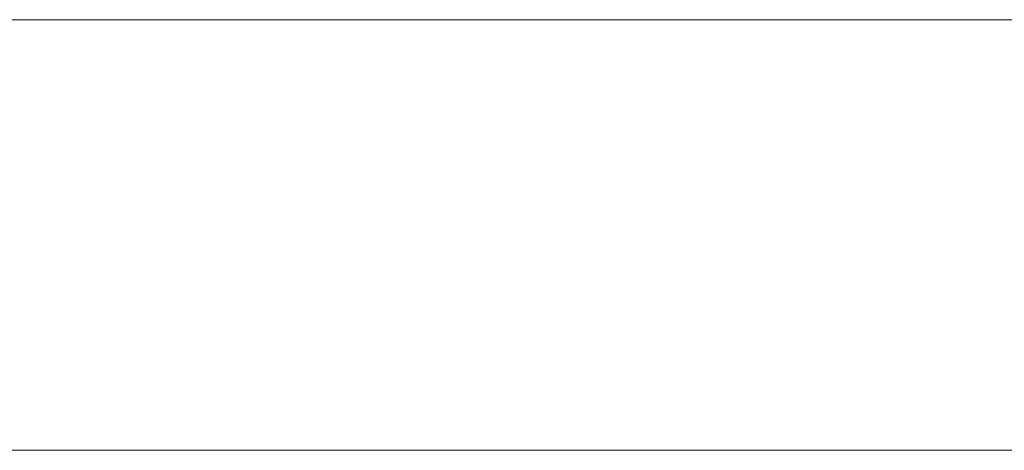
# Model space of a CAD drawing. Header units: millimetres. Extents: x -15489 to 15034, y -13406 to 13375.
# Tile 8 of 10: x -345 to 112, y -2390 to -2190. Entities that reach past the tile are written whole.
import ezdxf

# ---------------------------------------------------------------- set-up
doc = ezdxf.new("R2010")
doc.units = ezdxf.units.MM
doc.layers.add('A-WALL', color=113, linetype='Continuous', lineweight=9)

msp = doc.modelspace()

# ---------------------------------------------------------------- meshes
at = {"layer": 'A-WALL'}
mesh = msp.add_polyface(dxfattribs=at)
corners = [(-4087.87, -2190.12, 8000), (4312.13, -2190.12, 8000), (4312.13, -2190.12), (-4087.87, -2190.12)]
mesh.append_faces([[corners[k] for k in face] for face in [(0, 1, 2, 3)]])
mesh = msp.add_polyface(dxfattribs=at)
corners = [(-4087.87, -2390.12), (-4087.87, -2190.12), (4312.13, -2190.12), (4312.13, -2390.12)]
mesh.append_faces([[corners[k] for k in face] for face in [(0, 1, 2, 3)]])
mesh = msp.add_polyface(dxfattribs=at)
corners = [(4312.13, -2390.12, 8000), (4312.13, -2190.12, 8000), (-4087.87, -2190.12, 8000), (-4087.87, -2390.12, 8000)]
mesh.append_faces([[corners[k] for k in face] for face in [(0, 1, 2, 3)]])
mesh = msp.add_polyface(dxfattribs=at)
corners = [(4312.13, -2390.12), (4312.13, -2390.12, 8000), (-4087.87, -2390.12, 8000), (-4087.87, -2390.12)]
mesh.append_faces([[corners[k] for k in face] for face in [(0, 1, 2, 3)]])

doc.saveas('drawing.dxf')
